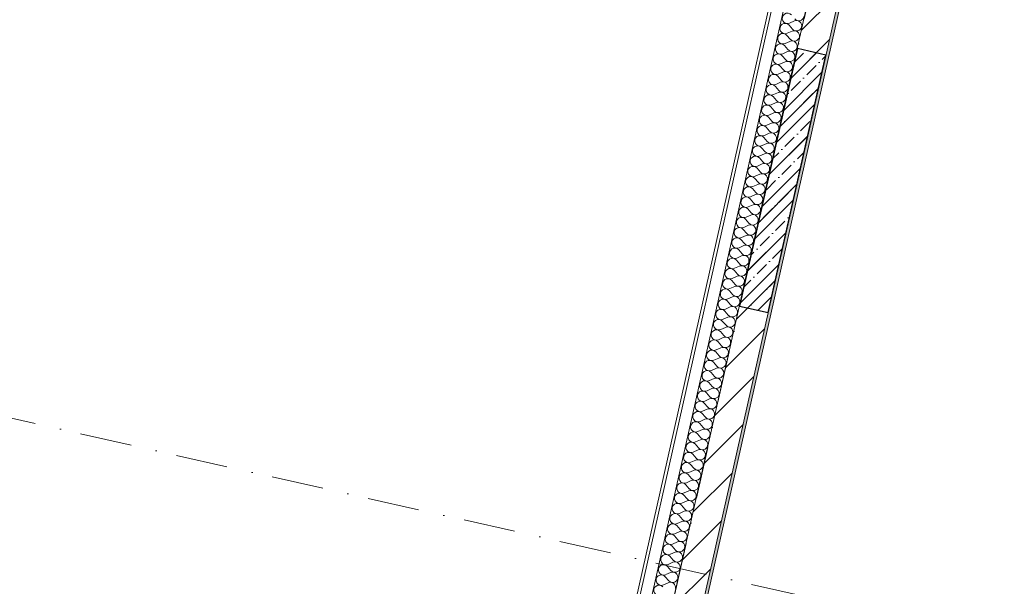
# Model space of a CAD drawing. Header units: millimetres. Extents: x -7145531 to -6681560, y 6117368 to 6219355.
# Tile 53 of 144: x -6960945 to -6954227, y 6143687 to 6147553. Entities that reach past the tile are written whole.
import ezdxf
from ezdxf.enums import TextEntityAlignment as Align

# ---------------------------------------------------------------- set-up
doc = ezdxf.new("R2010")
doc.units = ezdxf.units.MM
doc.header["$MEASUREMENT"] = 0
doc.linetypes.add('Штрихпунктирная', pattern=[670.277762, 352.777767, -176.388884, 0, -141.111112])
for name, color, linetype in [('S - МОП.АР', 7, 'Continuous'), ('АР-Стены_внутренние_пилоны.АР', 7, 'Continuous'), ('АР-Чертеж-Оси_Осевые размеры.АР', 7, 'Continuous'), ('Кровля', 7, 'Continuous')]:
    doc.layers.add(name, color=color, linetype=linetype)
for name, color, linetype, lineweight in [('АР-Стены_внутренние_пилоны.АР_Ном._пера__1', 7, 'Continuous', 30), ('АР-Чертеж-Оси_Осевые размеры.АР_Ном._пера__120', 7, 'Continuous', 0), ('Кровля_Ном._пера__1', 7, 'Continuous', 0)]:
    doc.layers.add(name, color=color, linetype=linetype, lineweight=lineweight)
doc.styles.add('РЎР“Р•РќР•Р\xa0Р\x98Р\xa0_РЎРўР\x98Р›Р¬_3', font='GOTHIC.TTF')

# ---------------------------------------------------------------- blocks, each defined once
blk = doc.blocks.new('*X803', base_point=(-6338440.4, 6562275.6))
at = {"layer": 'Кровля_Ном._пера__1', "color": 7, "linetype": 'Continuous', "lineweight": 0}
for p, q in [((-6955695, 6147515.5), (-6955671.8, 6147488.4)), ((-6955691.8, 6147529.5), (-6955659.3, 6147544.1)), ((-6955710.6, 6147445.8), (-6955687.4, 6147418.7)), ((-6955707.5, 6147459.8), (-6955674.9, 6147474.4)), ((-6955726.3, 6147376.1), (-6955703.1, 6147349)), ((-6955723.1, 6147390.1), (-6955690.6, 6147404.7)), ((-6955741.9, 6147306.5), (-6955718.7, 6147279.3)), ((-6955738.8, 6147320.4), (-6955706.2, 6147335)), ((-6955757.6, 6147236.8), (-6955734.4, 6147209.6)), ((-6955754.4, 6147250.7), (-6955721.9, 6147265.3)), ((-6955773.2, 6147167.1), (-6955750, 6147139.9)), ((-6955770.1, 6147181), (-6955737.5, 6147195.7)), ((-6955788.9, 6147097.4), (-6955765.7, 6147070.2)), ((-6955785.7, 6147111.3), (-6955753.2, 6147126)), ((-6955804.5, 6147027.7), (-6955781.3, 6147000.5)), ((-6955801.4, 6147041.6), (-6955768.8, 6147056.3)), ((-6955817, 6146971.9), (-6955784.5, 6146986.6)), ((-6955832.7, 6146902.2), (-6955800.1, 6146916.9)), ((-6955820.2, 6146958), (-6955797, 6146930.8)), ((-6955848.3, 6146832.5), (-6955815.8, 6146847.2)), ((-6955835.8, 6146888.3), (-6955812.6, 6146861.1)), ((-6955864, 6146762.9), (-6955831.4, 6146777.5)), ((-6955851.5, 6146818.6), (-6955828.3, 6146791.4)), ((-6955879.7, 6146693.2), (-6955847.1, 6146707.8)), ((-6955867.1, 6146748.9), (-6955844, 6146721.7)), ((-6955895.3, 6146623.5), (-6955862.7, 6146638.1)), ((-6955882.8, 6146679.2), (-6955859.6, 6146652.1)), ((-6955911, 6146553.8), (-6955878.4, 6146568.4)), ((-6955898.4, 6146609.5), (-6955875.3, 6146582.4)), ((-6955926.6, 6146484.1), (-6955894, 6146498.7)), ((-6955914.1, 6146539.8), (-6955890.9, 6146512.7)), ((-6955942.3, 6146414.4), (-6955909.7, 6146429)), ((-6955929.7, 6146470.1), (-6955906.6, 6146443)), ((-6955957.9, 6146344.7), (-6955925.3, 6146359.3)), ((-6955945.4, 6146400.4), (-6955922.2, 6146373.3)), ((-6955973.6, 6146275), (-6955941, 6146289.6)), ((-6955961, 6146330.8), (-6955937.9, 6146303.6)), ((-6955976.7, 6146261.1), (-6955953.5, 6146233.9)), ((-6955992.3, 6146191.4), (-6955969.2, 6146164.2)), ((-6955989.2, 6146205.3), (-6955956.6, 6146220)), ((-6956008, 6146121.7), (-6955984.8, 6146094.5)), ((-6956004.9, 6146135.6), (-6955972.3, 6146150.3)), ((-6956023.6, 6146052), (-6956000.5, 6146024.8)), ((-6956020.5, 6146065.9), (-6955987.9, 6146080.6)), ((-6956039.3, 6145982.3), (-6956016.1, 6145955.1)), ((-6956036.2, 6145996.2), (-6956003.6, 6146010.9)), ((-6956055, 6145912.6), (-6956031.8, 6145885.4)), ((-6956051.8, 6145926.5), (-6956019.3, 6145941.2)), ((-6956070.6, 6145842.9), (-6956047.4, 6145815.7)), ((-6956067.5, 6145856.8), (-6956034.9, 6145871.5)), ((-6956086.3, 6145773.2), (-6956063.1, 6145746)), ((-6956083.1, 6145787.2), (-6956050.6, 6145801.8)), ((-6956101.9, 6145703.5), (-6956078.7, 6145676.4)), ((-6956098.8, 6145717.5), (-6956066.2, 6145732.1)), ((-6956117.6, 6145633.8), (-6956094.4, 6145606.7)), ((-6956114.4, 6145647.8), (-6956081.9, 6145662.4)), ((-6956133.2, 6145564.1), (-6956110, 6145537)), ((-6956130.1, 6145578.1), (-6956097.5, 6145592.7)), ((-6956148.9, 6145494.4), (-6956125.7, 6145467.3)), ((-6956145.7, 6145508.4), (-6956113.2, 6145523)), ((-6956164.5, 6145424.8), (-6956141.3, 6145397.6)), ((-6956161.4, 6145438.7), (-6956128.8, 6145453.3)), ((-6956180.2, 6145355.1), (-6956157, 6145327.9)), ((-6956177, 6145369), (-6956144.5, 6145383.6)), ((-6956195.8, 6145285.4), (-6956172.6, 6145258.2)), ((-6956192.7, 6145299.3), (-6956160.1, 6145314)), ((-6956211.5, 6145215.7), (-6956188.3, 6145188.5)), ((-6956208.3, 6145229.6), (-6956175.8, 6145244.3)), ((-6956227.1, 6145146), (-6956203.9, 6145118.8)), ((-6956224, 6145159.9), (-6956191.4, 6145174.6)), ((-6956239.6, 6145090.2), (-6956207.1, 6145104.9)), ((-6956255.3, 6145020.5), (-6956222.7, 6145035.2)), ((-6956242.8, 6145076.3), (-6956219.6, 6145049.1)), ((-6956270.9, 6144950.8), (-6956238.4, 6144965.5)), ((-6956258.4, 6145006.6), (-6956235.2, 6144979.4)), ((-6956286.6, 6144881.1), (-6956254, 6144895.8)), ((-6956274.1, 6144936.9), (-6956250.9, 6144909.7)), ((-6956302.3, 6144811.5), (-6956269.7, 6144826.1)), ((-6956289.7, 6144867.2), (-6956266.5, 6144840)), ((-6956317.9, 6144741.8), (-6956285.3, 6144756.4)), ((-6956305.4, 6144797.5), (-6956282.2, 6144770.4)), ((-6956333.6, 6144672.1), (-6956301, 6144686.7)), ((-6956321, 6144727.8), (-6956297.9, 6144700.7)), ((-6956349.2, 6144602.4), (-6956316.6, 6144617)), ((-6956336.7, 6144658.1), (-6956313.5, 6144631)), ((-6956364.9, 6144532.7), (-6956332.3, 6144547.3)), ((-6956352.3, 6144588.4), (-6956329.2, 6144561.3)), ((-6956380.5, 6144463), (-6956347.9, 6144477.6)), ((-6956368, 6144518.7), (-6956344.8, 6144491.6)), ((-6956396.2, 6144393.3), (-6956363.6, 6144407.9)), ((-6956383.6, 6144449.1), (-6956360.5, 6144421.9)), ((-6956399.3, 6144379.4), (-6956376.1, 6144352.2)), ((-6956414.9, 6144309.7), (-6956391.8, 6144282.5)), ((-6956411.8, 6144323.6), (-6956379.2, 6144338.3)), ((-6956430.6, 6144240), (-6956407.4, 6144212.8)), ((-6956427.5, 6144253.9), (-6956394.9, 6144268.6)), ((-6956446.2, 6144170.3), (-6956423.1, 6144143.1)), ((-6956443.1, 6144184.2), (-6956410.5, 6144198.9)), ((-6956461.9, 6144100.6), (-6956438.7, 6144073.4)), ((-6956458.8, 6144114.5), (-6956426.2, 6144129.2)), ((-6956477.6, 6144030.9), (-6956454.4, 6144003.7)), ((-6956474.4, 6144044.8), (-6956441.8, 6144059.5)), ((-6956493.2, 6143961.2), (-6956470, 6143934)), ((-6956490.1, 6143975.1), (-6956457.5, 6143989.8)), ((-6956508.9, 6143891.5), (-6956485.7, 6143864.3)), ((-6956505.7, 6143905.5), (-6956473.2, 6143920.1)), ((-6956524.5, 6143821.8), (-6956501.3, 6143794.7)), ((-6956521.4, 6143835.8), (-6956488.8, 6143850.4)), ((-6956540.2, 6143752.1), (-6956517, 6143725)), ((-6956537, 6143766.1), (-6956504.5, 6143780.7)), ((-6956552.7, 6143696.4), (-6956520.1, 6143711))]:
    blk.add_line(p, q, dxfattribs=at)
for centre, start, end in [((-6955706.5, 6147562), 40.47248, 294.21228), ((-6955629, 6147581.2), 220.47248, 347.34238), ((-6955722.1, 6147492.3), 40.47248, 294.21228), ((-6955644.6, 6147511.5), 220.47248, 347.34238), ((-6955644.6, 6147511.5), 347.34238, 114.21228), ((-6955737.8, 6147422.7), 40.47248, 294.21228), ((-6955660.3, 6147441.9), 220.47248, 347.34238), ((-6955660.3, 6147441.9), 347.34238, 114.21228), ((-6955753.4, 6147353), 40.47248, 294.21228), ((-6955675.9, 6147372.2), 220.47248, 347.34238), ((-6955675.9, 6147372.2), 347.34238, 114.21228), ((-6955769.1, 6147283.3), 40.47248, 294.21228), ((-6955691.6, 6147302.5), 347.34238, 114.21228), ((-6955784.7, 6147213.6), 40.47248, 294.21228), ((-6955707.2, 6147232.8), 347.34238, 114.21228), ((-6955691.6, 6147302.5), 220.47248, 347.34238), ((-6955800.4, 6147143.9), 40.47248, 294.21228), ((-6955722.9, 6147163.1), 347.34238, 114.21228), ((-6955707.2, 6147232.8), 220.47248, 347.34238), ((-6955816, 6147074.2), 40.47248, 294.21228), ((-6955738.5, 6147093.4), 347.34238, 114.21228), ((-6955722.9, 6147163.1), 220.47248, 347.34238), ((-6955831.7, 6147004.5), 40.47248, 294.21228), ((-6955754.2, 6147023.7), 347.34238, 114.21228), ((-6955738.5, 6147093.4), 220.47248, 347.34238), ((-6955847.3, 6146934.8), 40.47248, 294.21228), ((-6955769.8, 6146954), 347.34238, 114.21228), ((-6955754.2, 6147023.7), 220.47248, 347.34238), ((-6955863, 6146865.1), 40.47248, 294.21228), ((-6955785.5, 6146884.3), 347.34238, 114.21228), ((-6955769.8, 6146954), 220.47248, 347.34238), ((-6955878.6, 6146795.4), 40.47248, 294.21228), ((-6955801.1, 6146814.6), 347.34238, 114.21228), ((-6955785.5, 6146884.3), 220.47248, 347.34238), ((-6955894.3, 6146725.7), 40.47248, 294.21228), ((-6955816.8, 6146744.9), 347.34238, 114.21228), ((-6955801.1, 6146814.6), 220.47248, 347.34238), ((-6955910, 6146656), 40.47248, 294.21228), ((-6955832.4, 6146675.2), 347.34238, 114.21228), ((-6955816.8, 6146744.9), 220.47248, 347.34238), ((-6955848.1, 6146605.5), 347.34238, 114.21228), ((-6955832.4, 6146675.2), 220.47248, 347.34238), ((-6955925.6, 6146586.3), 40.47248, 294.21228), ((-6955863.7, 6146535.8), 347.34238, 114.21228), ((-6955848.1, 6146605.5), 220.47248, 347.34238), ((-6955941.3, 6146516.7), 40.47248, 294.21228), ((-6955879.4, 6146466.2), 347.34238, 114.21228), ((-6955863.7, 6146535.8), 220.47248, 347.34238), ((-6955956.9, 6146447), 40.47248, 294.21228), ((-6955895, 6146396.5), 347.34238, 114.21228), ((-6955879.4, 6146466.2), 220.47248, 347.34238), ((-6955972.6, 6146377.3), 40.47248, 294.21228), ((-6955910.7, 6146326.8), 347.34238, 114.21228), ((-6955895, 6146396.5), 220.47248, 347.34238), ((-6955988.2, 6146307.6), 40.47248, 294.21228), ((-6955926.3, 6146257.1), 347.34238, 114.21228), ((-6955910.7, 6146326.8), 220.47248, 347.34238), ((-6956003.9, 6146237.9), 40.47248, 294.21228), ((-6955942, 6146187.4), 347.34238, 114.21228), ((-6955926.3, 6146257.1), 220.47248, 347.34238), ((-6956019.5, 6146168.2), 40.47248, 294.21228), ((-6955942, 6146187.4), 220.47248, 347.34238), ((-6956035.2, 6146098.5), 40.47248, 294.21228), ((-6955957.6, 6146117.7), 220.47248, 347.34238), ((-6955957.6, 6146117.7), 347.34238, 114.21228), ((-6956050.8, 6146028.8), 40.47248, 294.21228), ((-6955973.3, 6146048), 220.47248, 347.34238), ((-6955973.3, 6146048), 347.34238, 114.21228), ((-6956066.5, 6145959.1), 40.47248, 294.21228), ((-6955989, 6145978.3), 220.47248, 347.34238), ((-6955989, 6145978.3), 347.34238, 114.21228), ((-6956082.1, 6145889.4), 40.47248, 294.21228), ((-6956004.6, 6145908.6), 220.47248, 347.34238), ((-6956004.6, 6145908.6), 347.34238, 114.21228), ((-6956097.8, 6145819.7), 40.47248, 294.21228), ((-6956020.3, 6145838.9), 220.47248, 347.34238), ((-6956020.3, 6145838.9), 347.34238, 114.21228), ((-6956113.4, 6145750), 40.47248, 294.21228), ((-6956035.9, 6145769.2), 220.47248, 347.34238), ((-6956035.9, 6145769.2), 347.34238, 114.21228), ((-6956129.1, 6145680.3), 40.47248, 294.21228), ((-6956051.6, 6145699.5), 220.47248, 347.34238), ((-6956051.6, 6145699.5), 347.34238, 114.21228), ((-6956144.7, 6145610.6), 40.47248, 294.21228), ((-6956067.2, 6145629.8), 220.47248, 347.34238), ((-6956067.2, 6145629.8), 347.34238, 114.21228), ((-6956160.4, 6145541), 40.47248, 294.21228), ((-6956082.9, 6145560.2), 220.47248, 347.34238), ((-6956082.9, 6145560.2), 347.34238, 114.21228), ((-6956176, 6145471.3), 40.47248, 294.21228), ((-6956098.5, 6145490.5), 220.47248, 347.34238), ((-6956098.5, 6145490.5), 347.34238, 114.21228), ((-6956191.7, 6145401.6), 40.47248, 294.21228), ((-6956114.2, 6145420.8), 347.34238, 114.21228), ((-6956207.3, 6145331.9), 40.47248, 294.21228), ((-6956129.8, 6145351.1), 347.34238, 114.21228), ((-6956114.2, 6145420.8), 220.47248, 347.34238), ((-6956223, 6145262.2), 40.47248, 294.21228), ((-6956145.5, 6145281.4), 347.34238, 114.21228), ((-6956129.8, 6145351.1), 220.47248, 347.34238), ((-6956238.6, 6145192.5), 40.47248, 294.21228), ((-6956161.1, 6145211.7), 347.34238, 114.21228), ((-6956145.5, 6145281.4), 220.47248, 347.34238), ((-6956254.3, 6145122.8), 40.47248, 294.21228), ((-6956176.8, 6145142), 347.34238, 114.21228), ((-6956161.1, 6145211.7), 220.47248, 347.34238), ((-6956269.9, 6145053.1), 40.47248, 294.21228), ((-6956192.4, 6145072.3), 347.34238, 114.21228), ((-6956176.8, 6145142), 220.47248, 347.34238), ((-6956285.6, 6144983.4), 40.47248, 294.21228), ((-6956208.1, 6145002.6), 347.34238, 114.21228), ((-6956192.4, 6145072.3), 220.47248, 347.34238), ((-6956301.2, 6144913.7), 40.47248, 294.21228), ((-6956223.7, 6144932.9), 347.34238, 114.21228), ((-6956208.1, 6145002.6), 220.47248, 347.34238), ((-6956316.9, 6144844), 40.47248, 294.21228), ((-6956239.4, 6144863.2), 347.34238, 114.21228), ((-6956223.7, 6144932.9), 220.47248, 347.34238), ((-6956332.5, 6144774.3), 40.47248, 294.21228), ((-6956255, 6144793.5), 347.34238, 114.21228), ((-6956239.4, 6144863.2), 220.47248, 347.34238), ((-6956270.7, 6144723.8), 347.34238, 114.21228), ((-6956255, 6144793.5), 220.47248, 347.34238), ((-6956348.2, 6144704.6), 40.47248, 294.21228), ((-6956286.3, 6144654.1), 347.34238, 114.21228), ((-6956270.7, 6144723.8), 220.47248, 347.34238), ((-6956363.9, 6144635), 40.47248, 294.21228), ((-6956302, 6144584.5), 347.34238, 114.21228), ((-6956286.3, 6144654.1), 220.47248, 347.34238), ((-6956379.5, 6144565.3), 40.47248, 294.21228), ((-6956317.6, 6144514.8), 347.34238, 114.21228), ((-6956302, 6144584.5), 220.47248, 347.34238), ((-6956395.2, 6144495.6), 40.47248, 294.21228), ((-6956333.3, 6144445.1), 347.34238, 114.21228), ((-6956317.6, 6144514.8), 220.47248, 347.34238), ((-6956410.8, 6144425.9), 40.47248, 294.21228), ((-6956348.9, 6144375.4), 347.34238, 114.21228), ((-6956333.3, 6144445.1), 220.47248, 347.34238), ((-6956426.5, 6144356.2), 40.47248, 294.21228), ((-6956364.6, 6144305.7), 347.34238, 114.21228), ((-6956348.9, 6144375.4), 220.47248, 347.34238), ((-6956442.1, 6144286.5), 40.47248, 294.21228), ((-6956364.6, 6144305.7), 220.47248, 347.34238), ((-6956457.8, 6144216.8), 40.47248, 294.21228), ((-6956380.2, 6144236), 220.47248, 347.34238), ((-6956380.2, 6144236), 347.34238, 114.21228), ((-6956473.4, 6144147.1), 40.47248, 294.21228), ((-6956395.9, 6144166.3), 220.47248, 347.34238), ((-6956395.9, 6144166.3), 347.34238, 114.21228), ((-6956489.1, 6144077.4), 40.47248, 294.21228), ((-6956411.5, 6144096.6), 220.47248, 347.34238), ((-6956411.5, 6144096.6), 347.34238, 114.21228), ((-6956504.7, 6144007.7), 40.47248, 294.21228), ((-6956427.2, 6144026.9), 220.47248, 347.34238), ((-6956427.2, 6144026.9), 347.34238, 114.21228), ((-6956520.4, 6143938), 40.47248, 294.21228), ((-6956442.9, 6143957.2), 220.47248, 347.34238), ((-6956442.9, 6143957.2), 347.34238, 114.21228), ((-6956536, 6143868.3), 40.47248, 294.21228), ((-6956458.5, 6143887.5), 220.47248, 347.34238), ((-6956458.5, 6143887.5), 347.34238, 114.21228), ((-6956551.7, 6143798.6), 40.47248, 294.21228), ((-6956474.2, 6143817.8), 220.47248, 347.34238), ((-6956474.2, 6143817.8), 347.34238, 114.21228), ((-6956567.3, 6143728.9), 40.47248, 294.21228), ((-6956489.8, 6143748.1), 220.47248, 347.34238), ((-6956489.8, 6143748.1), 347.34238, 114.21228), ((-6956583, 6143659.3), 40.47248, 294.21228), ((-6956505.5, 6143678.4), 347.34238, 114.21228)]:
    blk.add_arc(centre, 35.7, start, end, dxfattribs=at)
blk = doc.blocks.new('Стена_210_3', base_point=(-6954351, 6152179.5))
at = {"layer": 'Кровля', "linetype": 'Continuous', "lineweight": 0, "true_color": 0x000000}
h = blk.add_hatch(dxfattribs=at)
h.set_pattern_fill('БЛОКИ_БЕТОННЫЕ_ЭФФЕКТИВН_72', color=18, style=0, pattern_type=2)
h.set_pattern_definition([(45, (-6338440.43, 6562275.56), (-127.27922, 127.27922), [])])
h.paths.add_polyline_path([(-6957870.2, 6136509.5), (-6954351, 6152179.5), (-6954546.2, 6152223.3), (-6958065.4, 6136553.3)])
h = blk.add_hatch(dxfattribs=at)
h.set_pattern_fill('ШТУКАТУРКА__ГИПС_01_0003', color=18, style=0, pattern_type=2)
h.set_pattern_definition([(45, (-6338440.43, 6562625.56), (-111.369318, 111.369318), [0, -105, 0, -157.5]), (110, (-6338090.43, 6562625.56), (148.001588, 53.868173), [0, -77, 0, -133])])
h.paths.add_polyline_path([(-6957846.3, 6136524.6), (-6954335.9, 6152155.6), (-6954355.4, 6152160), (-6957865.9, 6136529)])
at = {"layer": 'Кровля_Ном._пера__1', "color": 7, "linetype": 'Continuous', "lineweight": 0}
for p, q in [((-6954693.9, 6152615.2), (-6958366.5, 6136262.2)), ((-6954648.7, 6152451.3), (-6958255.6, 6136391))]:
    blk.add_line(p, q, dxfattribs=at)
at = {"layer": 'Кровля_Ном._пера__1', "color": 7, "linetype": 'Continuous', "lineweight": 15}
for p, q in [((-6954546.2, 6152223.3), (-6958065.4, 6136553.3)), ((-6957865.9, 6136529), (-6954355.4, 6152160))]:
    blk.add_line(p, q, dxfattribs=at)
at = {"layer": 'Кровля_Ном._пера__1', "color": 7, "linetype": 'Continuous', "lineweight": 0, "flags": 128}
for points in [[(-6954695.9, 6152697.7), (-6958403.5, 6136188.5)], [(-6957846.3, 6136524.6), (-6954335.9, 6152155.6)]]:
    blk.add_lwpolyline(points, dxfattribs=at)
at = {"layer": 'Кровля', "color": 7, "lineweight": 0}
blk.add_blockref('*X803', (-6338440.4, 6562275.6), dxfattribs=at)
blk = doc.blocks.new('Стандартный Маркер Сетки[127]_3', base_point=(-6954562.2, 6152149.8))
at = {"layer": 'АР-Чертеж-Оси_Осевые размеры.АР_Ном._пера__120', "color": 7, "linetype": 'Штрихпунктирная', "lineweight": 0}
blk.add_line((-6954781.4, 6151174.1), (-6959343.9, 6130859.7), dxfattribs=at)
at = {"layer": 'АР-Чертеж-Оси_Осевые размеры.АР_Ном._пера__120', "color": 7, "lineweight": 0, "style": 'РЎР“Р•РќР•Р\xa0Р\x98Р\xa0_РЎРўР\x98Р›Р¬_3'}
blk.add_attdef('AC_MarkerText_1', text='', height=350, rotation=347.34172, dxfattribs=at).set_placement((-6959602.6, 6129577.2), align=Align.TOP_CENTER)
blk = doc.blocks.new('Стандартный Маркер Сетки[135]_3', base_point=(-6954562.2, 6152149.8))
at = {"layer": 'АР-Чертеж-Оси_Осевые размеры.АР_Ном._пера__120', "color": 7, "linetype": 'Штрихпунктирная', "lineweight": 0}
blk.add_line((-6954781.4, 6151174.1), (-6959343.9, 6130859.7), dxfattribs=at)
at = {"layer": 'АР-Чертеж-Оси_Осевые размеры.АР_Ном._пера__120', "color": 7, "lineweight": 0, "style": 'РЎР“Р•РќР•Р\xa0Р\x98Р\xa0_РЎРўР\x98Р›Р¬_3'}
blk.add_attdef('AC_MarkerText_1', text='', height=350, rotation=347.34172, dxfattribs=at).set_placement((-6959602.6, 6129577.2), align=Align.TOP_CENTER)
blk = doc.blocks.new('Стандартный Маркер Сетки[136]_3', base_point=(-6954562.2, 6152149.8))
at = {"layer": 'АР-Чертеж-Оси_Осевые размеры.АР_Ном._пера__120', "color": 7, "linetype": 'Штрихпунктирная', "lineweight": 0}
blk.add_line((-6954781.4, 6151174.1), (-6959343.9, 6130859.7), dxfattribs=at)
at = {"layer": 'АР-Чертеж-Оси_Осевые размеры.АР_Ном._пера__120', "color": 7, "lineweight": 0, "style": 'РЎР“Р•РќР•Р\xa0Р\x98Р\xa0_РЎРўР\x98Р›Р¬_3'}
blk.add_attdef('AC_MarkerText_1', text='', height=350, rotation=347.34172, dxfattribs=at).set_placement((-6959602.6, 6129577.2), align=Align.TOP_CENTER)
blk = doc.blocks.new('Стандартный Маркер Сетки[137]_3', base_point=(-6954562.2, 6152149.8))
at = {"layer": 'АР-Чертеж-Оси_Осевые размеры.АР_Ном._пера__120', "color": 7, "linetype": 'Штрихпунктирная', "lineweight": 0}
blk.add_line((-6954781.4, 6151174.1), (-6959343.9, 6130859.7), dxfattribs=at)
at = {"layer": 'АР-Чертеж-Оси_Осевые размеры.АР_Ном._пера__120', "color": 7, "lineweight": 0, "style": 'РЎР“Р•РќР•Р\xa0Р\x98Р\xa0_РЎРўР\x98Р›Р¬_3'}
blk.add_attdef('AC_MarkerText_1', text='', height=350, rotation=347.34172, dxfattribs=at).set_placement((-6959602.6, 6129577.2), align=Align.TOP_CENTER)
blk = doc.blocks.new('Стандартный Маркер Сетки[140]_3', base_point=(-6954562.2, 6152149.8))
at = {"layer": 'АР-Чертеж-Оси_Осевые размеры.АР_Ном._пера__120', "color": 7, "linetype": 'Штрихпунктирная', "lineweight": 0}
blk.add_line((-6954781.4, 6151174.1), (-6959343.9, 6130859.7), dxfattribs=at)
at = {"layer": 'АР-Чертеж-Оси_Осевые размеры.АР_Ном._пера__120', "color": 7, "lineweight": 0, "style": 'РЎР“Р•РќР•Р\xa0Р\x98Р\xa0_РЎРўР\x98Р›Р¬_3'}
blk.add_attdef('AC_MarkerText_1', text='', height=350, rotation=347.34172, dxfattribs=at).set_placement((-6959602.6, 6129577.2), align=Align.TOP_CENTER)
blk = doc.blocks.new('Стандартный Маркер Сетки[148]_3', base_point=(-6954562.2, 6152149.8))
at = {"layer": 'АР-Чертеж-Оси_Осевые размеры.АР_Ном._пера__120', "color": 7, "linetype": 'Штрихпунктирная', "lineweight": 0}
blk.add_line((-6954781.4, 6151174.1), (-6959343.9, 6130859.7), dxfattribs=at)
at = {"layer": 'АР-Чертеж-Оси_Осевые размеры.АР_Ном._пера__120', "color": 7, "lineweight": 0, "style": 'РЎР“Р•РќР•Р\xa0Р\x98Р\xa0_РЎРўР\x98Р›Р¬_3'}
blk.add_attdef('AC_MarkerText_1', text='', height=350, rotation=347.34172, dxfattribs=at).set_placement((-6959602.6, 6129577.2), align=Align.TOP_CENTER)
blk = doc.blocks.new('Стандартный Маркер Сетки[149]_3', base_point=(-6954562.2, 6152149.8))
at = {"layer": 'АР-Чертеж-Оси_Осевые размеры.АР_Ном._пера__120', "color": 7, "linetype": 'Штрихпунктирная', "lineweight": 0}
blk.add_line((-6954781.4, 6151174.1), (-6959343.9, 6130859.7), dxfattribs=at)
at = {"layer": 'АР-Чертеж-Оси_Осевые размеры.АР_Ном._пера__120', "color": 7, "lineweight": 0, "style": 'РЎР“Р•РќР•Р\xa0Р\x98Р\xa0_РЎРўР\x98Р›Р¬_3'}
blk.add_attdef('AC_MarkerText_1', text='', height=350, rotation=347.34172, dxfattribs=at).set_placement((-6959602.6, 6129577.2), align=Align.TOP_CENTER)
blk = doc.blocks.new('Стандартный Маркер Сетки[150]_3', base_point=(-6954562.2, 6152149.8))
at = {"layer": 'АР-Чертеж-Оси_Осевые размеры.АР_Ном._пера__120', "color": 7, "linetype": 'Штрихпунктирная', "lineweight": 0}
blk.add_line((-6954781.4, 6151174.1), (-6959343.9, 6130859.7), dxfattribs=at)
at = {"layer": 'АР-Чертеж-Оси_Осевые размеры.АР_Ном._пера__120', "color": 7, "lineweight": 0, "style": 'РЎР“Р•РќР•Р\xa0Р\x98Р\xa0_РЎРўР\x98Р›Р¬_3'}
blk.add_attdef('AC_MarkerText_1', text='', height=350, rotation=347.34172, dxfattribs=at).set_placement((-6959602.6, 6129577.2), align=Align.TOP_CENTER)
blk = doc.blocks.new('Стена_272_3', base_point=(-6955541.5, 6147333.3))
at = {"layer": 'АР-Стены_внутренние_пилоны.АР', "linetype": 'Continuous', "lineweight": 0, "true_color": 0x000000}
h = blk.add_hatch(dxfattribs=at)
h.set_pattern_fill('ЖЕЛЕЗОБЕТОН__PROJECT__0003', color=18, style=0, pattern_type=2)
h.set_pattern_definition([(45, (-6338440.43, 6562275.56), (-84.852814, 84.852814), []), (45, (-6338482.86, 6562317.98), (-84.852814, 84.852814), [90, -30, 0, -30])])
h.paths.add_polyline_path([(-6955639.1, 6147355.2), (-6956033.5, 6145599), (-6955838.4, 6145555.2), (-6955443.9, 6147311.4)])
at = {"layer": 'АР-Стены_внутренние_пилоны.АР_Ном._пера__1', "color": 7, "linetype": 'Continuous', "lineweight": 30, "flags": 128}
for points in [[(-6955639.1, 6147355.2), (-6956033.5, 6145599)], [(-6955838.4, 6145555.2), (-6955443.9, 6147311.4)], [(-6955443.9, 6147311.4), (-6955639.1, 6147355.2)], [(-6956033.5, 6145599), (-6955838.4, 6145555.2)]]:
    blk.add_lwpolyline(points, dxfattribs=at)
blk = doc.blocks.new('Стандартный Маркер Сетки[155]_3', base_point=(-6987668.7, 6150822.3))
at = {"layer": 'АР-Чертеж-Оси_Осевые размеры.АР_Ном._пера__120', "color": 7, "linetype": 'Штрихпунктирная', "lineweight": 0}
blk.add_line((-6986693, 6150603.2), (-6907751.8, 6132873.4), dxfattribs=at)
at = {"layer": 'АР-Чертеж-Оси_Осевые размеры.АР_Ном._пера__120', "color": 7, "lineweight": 0, "style": 'РЎР“Р•РќР•Р\xa0Р\x98Р\xa0_РЎРўР\x98Р›Р¬_3'}
for tag, p in [('AC_MarkerText_1_0', (-6988086.6, 6151113)), ('AC_MarkerText_1_1', (-6906218.3, 6132725.8))]:
    blk.add_attdef(tag, text='', height=350, rotation=347.34172, dxfattribs=at).set_placement(p, align=Align.TOP_CENTER)
blk = doc.blocks.new('Стандартный Маркер Сетки[160]_3', base_point=(-6987668.7, 6150822.3))
at = {"layer": 'АР-Чертеж-Оси_Осевые размеры.АР_Ном._пера__120', "color": 7, "linetype": 'Штрихпунктирная', "lineweight": 0}
blk.add_line((-6986693, 6150603.2), (-6907751.8, 6132873.4), dxfattribs=at)
at = {"layer": 'АР-Чертеж-Оси_Осевые размеры.АР_Ном._пера__120', "color": 7, "lineweight": 0, "style": 'РЎР“Р•РќР•Р\xa0Р\x98Р\xa0_РЎРўР\x98Р›Р¬_3'}
for tag, p in [('AC_MarkerText_1_0', (-6988086.6, 6151113)), ('AC_MarkerText_1_1', (-6906218.3, 6132725.8))]:
    blk.add_attdef(tag, text='', height=350, rotation=347.34172, dxfattribs=at).set_placement(p, align=Align.TOP_CENTER)
blk = doc.blocks.new('Стандартный Маркер Сетки[164]_3', base_point=(-6987668.7, 6150822.3))
at = {"layer": 'АР-Чертеж-Оси_Осевые размеры.АР_Ном._пера__120', "color": 7, "linetype": 'Штрихпунктирная', "lineweight": 0}
blk.add_line((-6986693, 6150603.2), (-6907751.8, 6132873.4), dxfattribs=at)
at = {"layer": 'АР-Чертеж-Оси_Осевые размеры.АР_Ном._пера__120', "color": 7, "lineweight": 0, "style": 'РЎР“Р•РќР•Р\xa0Р\x98Р\xa0_РЎРўР\x98Р›Р¬_3'}
for tag, p in [('AC_MarkerText_1_0', (-6988086.6, 6151113)), ('AC_MarkerText_1_1', (-6906218.3, 6132725.8))]:
    blk.add_attdef(tag, text='', height=350, rotation=347.34172, dxfattribs=at).set_placement(p, align=Align.TOP_CENTER)
blk = doc.blocks.new('Стандартный Маркер Сетки[171]_3', base_point=(-6987668.7, 6150822.3))
at = {"layer": 'АР-Чертеж-Оси_Осевые размеры.АР_Ном._пера__120', "color": 7, "linetype": 'Штрихпунктирная', "lineweight": 0}
blk.add_line((-6986693, 6150603.2), (-6907751.8, 6132873.4), dxfattribs=at)
at = {"layer": 'АР-Чертеж-Оси_Осевые размеры.АР_Ном._пера__120', "color": 7, "lineweight": 0, "style": 'РЎР“Р•РќР•Р\xa0Р\x98Р\xa0_РЎРўР\x98Р›Р¬_3'}
for tag, p in [('AC_MarkerText_1_0', (-6988086.6, 6151113)), ('AC_MarkerText_1_1', (-6906218.3, 6132725.8))]:
    blk.add_attdef(tag, text='', height=350, rotation=347.34172, dxfattribs=at).set_placement(p, align=Align.TOP_CENTER)

msp = doc.modelspace()

# ---------------------------------------------------------------- linework, layer by layer
at = {"layer": 'S - МОП.АР', "color": 254, "linetype": 'Continuous', "lineweight": 0, "true_color": 0xd1c7d6, "flags": 128}
msp.add_lwpolyline([(-6948153.5, 6149926.9), (-6951890.9, 6150766.2), (-6951711.2, 6151566.2), (-6954335.9, 6152155.6), (-6957846.3, 6136524.6)], dxfattribs=at)

# ---------------------------------------------------------------- block references
at = {"layer": 'АР-Стены_внутренние_пилоны.АР', "color": 7, "lineweight": 0}
msp.add_blockref('Стена_272_3', (-6955541.5, 6147333.3), dxfattribs=at)
at = {"layer": 'АР-Чертеж-Оси_Осевые размеры.АР', "color": 8, "linetype": 'Continuous', "lineweight": 15}
for name, p in [('Стандартный Маркер Сетки[127]_3', (-6954562.2, 6152149.8)), ('Стандартный Маркер Сетки[135]_3', (-6954562.2, 6152149.8)), ('Стандартный Маркер Сетки[136]_3', (-6954562.2, 6152149.8)), ('Стандартный Маркер Сетки[137]_3', (-6954562.2, 6152149.8)), ('Стандартный Маркер Сетки[140]_3', (-6954562.2, 6152149.8)), ('Стандартный Маркер Сетки[148]_3', (-6954562.2, 6152149.8)), ('Стандартный Маркер Сетки[149]_3', (-6954562.2, 6152149.8)), ('Стандартный Маркер Сетки[150]_3', (-6954562.2, 6152149.8)), ('Стандартный Маркер Сетки[155]_3', (-6987668.7, 6150822.3)), ('Стандартный Маркер Сетки[160]_3', (-6987668.7, 6150822.3)), ('Стандартный Маркер Сетки[164]_3', (-6987668.7, 6150822.3)), ('Стандартный Маркер Сетки[171]_3', (-6987668.7, 6150822.3))]:
    msp.add_blockref(name, p, dxfattribs=at)
at = {"layer": 'Кровля', "color": 7, "lineweight": 0}
msp.add_blockref('Стена_210_3', (-6954351, 6152179.5), dxfattribs=at)

doc.saveas('drawing.dxf')
